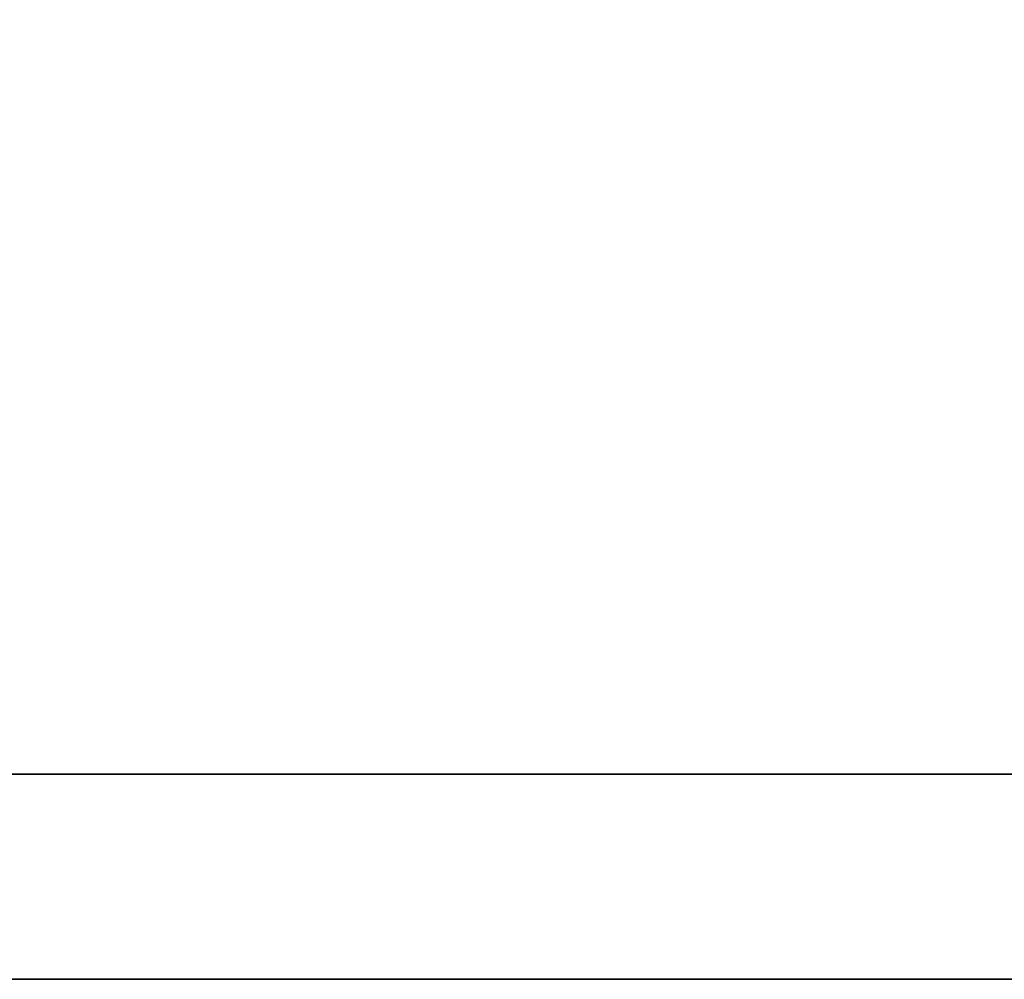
# Model space of a CAD drawing. Header units: millimetres. Extents: x -296 to -108, y 185 to 283.
# Tile 15 of 55: x -141.157 to -140.732, y 235.108 to 235.522. Entities that reach past the tile are written whole.
import ezdxf

# ---------------------------------------------------------------- set-up
doc = ezdxf.new("R2010")
doc.units = ezdxf.units.MM
doc.header["$LTSCALE"] = 0.1
doc.layers.add('DIM', color=4, linetype='CONTINUOUS')
doc.layers.add('layer 1', color=7, linetype='CONTINUOUS')

# ---------------------------------------------------------------- blocks, each defined once
blk = doc.blocks.new('TBI MOTION logo(完整正式版)')
at = {"layer": 'layer 1', "color": 22, "lineweight": 35}
blk.add_open_spline([(75.90875, -9.47875), (75.90875, -9.47875), (75.90875, -12.28625), (75.90875, -12.28625), (75.90875, -12.28625), (75.90875, -12.28625), (75.90875, -12.47875), (75.90875, -12.47875), (75.90875, -12.47875), (75.90875, -12.47875), (75.71625, -12.47875), (75.71625, -12.47875), (75.71625, -12.47875), (75.71625, -12.47875), (-88.32875, -12.47875), (-88.32875, -12.47875), (-88.32875, -12.47875), (-88.32875, -12.47875), (-88.32875, -13.29375), (-88.32875, -13.29375), (-88.32875, -13.29375), (-88.32875, -13.29375), (82.89125, -13.29375), (82.89125, -13.29375), (82.89125, -13.29375), (82.89125, -13.29375), (75.90875, -9.47875), (75.90875, -9.47875)], degree=3, knots=[0, 0, 0, 0, 0.1428571, 0.1428571, 0.1428571, 0.1428572, 0.2857143, 0.2857143, 0.2857143, 0.2857143, 0.4285714, 0.4285714, 0.4285714, 0.4285714, 0.5714286, 0.5714286, 0.5714286, 0.5714286, 0.7142857, 0.7142857, 0.7142857, 0.7142857, 0.8571429, 0.8571429, 0.8571429, 0.8571429, 1, 1, 1, 1], dxfattribs=at)

msp = doc.modelspace()

# ---------------------------------------------------------------- block references
at = {"layer": 'DIM', "color": 7, "xscale": 0.1084654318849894, "yscale": 0.1084654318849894, "zscale": 0.1084654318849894}
msp.add_blockref('TBI MOTION logo(完整正式版)', (-143.27483, 236.55032), dxfattribs=at)

doc.saveas('drawing.dxf')
